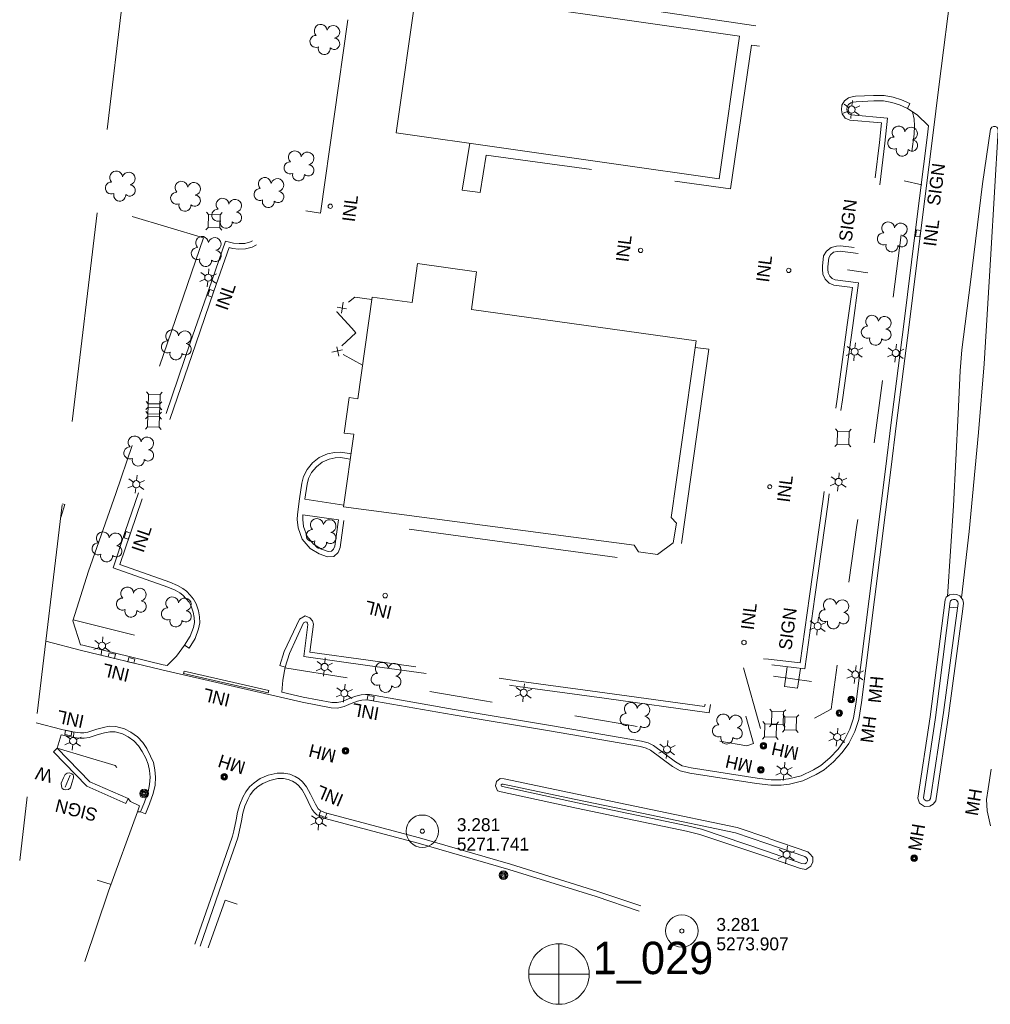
# Model space of a CAD drawing. Header units: feet. Extents: x 189801 to 191596, y 258999 to 260021.
# Tile 3 of 7: x 190538 to 190988, y 259081 to 259537. Entities that reach past the tile are written whole.
import ezdxf
from ezdxf.enums import TextEntityAlignment as Align

# ---------------------------------------------------------------- set-up
doc = ezdxf.new("R2010")
doc.units = ezdxf.units.FT
doc.header["$MEASUREMENT"] = 0
for name, pattern in [('DGN Style 3', [136.13208, 97.2372, -38.89488]), ('DGN Style 4', [155.676757, 77.78976, -38.89488, 0.097237, -38.89488]), ('DGN Style 5', [68.06604, 29.17116, -38.89488])]:
    doc.linetypes.add(name, pattern=pattern)
for name, color, linetype, lineweight in [('E_DRN_Grate', 140, 'Continuous', 0), ('E_DWY', 3, 'DGN Style 3', 0), ('E_LAND_Vegetation', 20, 'Continuous', 0), ('E_MAP_Limits', 20, 'DGN Style 3', 0), ('E_MAP_PassPoints', 43, 'Continuous', 0), ('E_MISCPROP', 43, 'Continuous', 0), ('E_MISCPROP_HvyLine', 251, 'Continuous', 13), ('E_MISCPROP_Railing', 43, 'Continuous', 0), ('E_PATH_Sidewalk', 3, 'DGN Style 5', 0), ('E_RDWY', 43, 'Continuous', 13), ('E_UTL_AboveGroundPipe', 43, 'DGN Style 4', 0)]:
    doc.layers.add(name, color=color, linetype=linetype, lineweight=lineweight)
doc.styles.add('Style-IGR_FONT_0', font='IGR_FONT_0.shx')

# ---------------------------------------------------------------- blocks, each defined once
blk = doc.blocks.new('PP_4')
at = {"layer": 'E_MAP_PassPoints', "color": 43, "linetype": 'Continuous', "lineweight": 0}
for radius in [7.5, 0.96]:
    blk.add_circle((0, 0), radius, dxfattribs=at)
blk = doc.blocks.new('PP_1')
at = {"layer": 'E_MAP_PassPoints', "color": 43, "linetype": 'Continuous', "lineweight": 0}
for radius in [7.5, 0.96]:
    blk.add_circle((0, 0), radius, dxfattribs=at)
blk = doc.blocks.new('PHOTOC_1')
at = {"layer": 'E_MAP_Limits', "color": 3, "linetype": 'Continuous', "lineweight": 0}
for p, q in [((0.12, 14.06), (0.06, -13.8)), ((-13.79, 0.03), (14.12, 0.01))]:
    blk.add_line(p, q, dxfattribs=at)
blk.add_circle((0.17, 0.03), 14, dxfattribs=at)
blk = doc.blocks.new('WAL_1')
at = {"layer": 'E_MISCPROP_Railing', "color": 43, "linetype": 'Continuous', "lineweight": 0, "style": 'Style-IGR_FONT_0'}
blk.add_text('W', height=6, rotation=0.0001, dxfattribs=at).set_placement((-2.3, -0.01), align=Align.MIDDLE_LEFT)
blk = doc.blocks.new('INLT_4')
at = {"layer": 'E_MISCPROP_Railing', "color": 43, "linetype": 'Continuous', "lineweight": 0, "flags": 128}
blk.add_lwpolyline([(3, -2), (3, 0), (0, 0), (0, -2), (3, -2)], dxfattribs=at)
blk = doc.blocks.new('INL_4')
at = {"layer": 'E_MISCPROP_Railing', "color": 43, "linetype": 'Continuous', "lineweight": 0, "style": 'Style-IGR_FONT_0'}
blk.add_text('INL', height=6, rotation=360, dxfattribs=at).set_placement((-5.79, -2.75))
blk = doc.blocks.new('INLT_5')
at = {"layer": 'E_MISCPROP_Railing', "color": 43, "linetype": 'Continuous', "lineweight": 0, "flags": 128}
blk.add_lwpolyline([(3, -2), (3, 0), (0, 0), (0, -2), (3, -2)], dxfattribs=at)
blk = doc.blocks.new('INL_5')
at = {"layer": 'E_MISCPROP_Railing', "color": 43, "linetype": 'Continuous', "lineweight": 0, "style": 'Style-IGR_FONT_0'}
blk.add_text('INL', height=6, rotation=0.0001, dxfattribs=at).set_placement((-5.79, -2.75))
blk = doc.blocks.new('INLT_6')
at = {"layer": 'E_MISCPROP_Railing', "color": 43, "linetype": 'Continuous', "lineweight": 0, "flags": 128}
blk.add_lwpolyline([(3, -2), (3, 0), (0, 0), (0, -2), (3, -2)], dxfattribs=at)
blk = doc.blocks.new('INL_6')
at = {"layer": 'E_MISCPROP_Railing', "color": 43, "linetype": 'Continuous', "lineweight": 0, "style": 'Style-IGR_FONT_0'}
blk.add_text('INL', height=6, rotation=0.0002, dxfattribs=at).set_placement((-5.79, -2.75))
blk = doc.blocks.new('INLT_7')
at = {"layer": 'E_MISCPROP_Railing', "color": 43, "linetype": 'Continuous', "lineweight": 0, "flags": 128}
blk.add_lwpolyline([(3, -2), (3, 0), (0, 0), (0, -2), (3, -2)], dxfattribs=at)
blk = doc.blocks.new('INL_7')
at = {"layer": 'E_MISCPROP_Railing', "color": 43, "linetype": 'Continuous', "lineweight": 0, "style": 'Style-IGR_FONT_0'}
blk.add_text('INL', height=6, rotation=360, dxfattribs=at).set_placement((-5.79, -2.75))
blk = doc.blocks.new('INLT_8')
at = {"layer": 'E_MISCPROP_Railing', "color": 43, "linetype": 'Continuous', "lineweight": 0, "flags": 128}
blk.add_lwpolyline([(3, -2), (3, 0), (0, 0), (0, -2), (3, -2)], dxfattribs=at)
blk = doc.blocks.new('INL_8')
at = {"layer": 'E_MISCPROP_Railing', "color": 43, "linetype": 'Continuous', "lineweight": 0, "style": 'Style-IGR_FONT_0'}
blk.add_text('INL', height=6, rotation=359.9998, dxfattribs=at).set_placement((-5.79, -2.75))
blk = doc.blocks.new('INL_9')
at = {"layer": 'E_MISCPROP_Railing', "color": 43, "linetype": 'Continuous', "lineweight": 0, "style": 'Style-IGR_FONT_0'}
blk.add_text('INL', height=6, rotation=360, dxfattribs=at).set_placement((-5.79, -2.75))
blk = doc.blocks.new('INL_10')
at = {"layer": 'E_MISCPROP_Railing', "color": 43, "linetype": 'Continuous', "lineweight": 0, "style": 'Style-IGR_FONT_0'}
blk.add_text('INL', height=6, rotation=360, dxfattribs=at).set_placement((-5.79, -2.75))
blk = doc.blocks.new('INL_11')
at = {"layer": 'E_MISCPROP_Railing', "color": 43, "linetype": 'Continuous', "lineweight": 0, "style": 'Style-IGR_FONT_0'}
blk.add_text('INL', height=6, rotation=0.0002, dxfattribs=at).set_placement((-5.79, -2.75))
blk = doc.blocks.new('INLT_9')
at = {"layer": 'E_MISCPROP_Railing', "color": 43, "linetype": 'Continuous', "lineweight": 0, "flags": 128}
blk.add_lwpolyline([(3, -2), (3, 0), (0, 0), (0, -2), (3, -2)], dxfattribs=at)
blk = doc.blocks.new('INL_12')
at = {"layer": 'E_MISCPROP_Railing', "color": 43, "linetype": 'Continuous', "lineweight": 0, "style": 'Style-IGR_FONT_0'}
blk.add_text('INL', height=6, rotation=360, dxfattribs=at).set_placement((-5.79, -2.75))
blk = doc.blocks.new('INLT_10')
at = {"layer": 'E_MISCPROP_Railing', "color": 43, "linetype": 'Continuous', "lineweight": 0, "flags": 128}
blk.add_lwpolyline([(3, -2), (3, 0), (0, 0), (0, -2), (3, -2)], dxfattribs=at)
blk = doc.blocks.new('INL_13')
at = {"layer": 'E_MISCPROP_Railing', "color": 43, "linetype": 'Continuous', "lineweight": 0, "style": 'Style-IGR_FONT_0'}
blk.add_text('INL', height=6, rotation=360, dxfattribs=at).set_placement((-5.79, -2.75))
blk = doc.blocks.new('MHO_10')
at = {"layer": 'E_DRN_Grate', "color": 12, "linetype": 'Continuous', "lineweight": 0}
for centre, radius in [((0.04, -0.06), 1.5), ((0.04, -0.06), 1.22), ((0.04, -0.07), 0.968), ((0.01, -0.08), 0.605)]:
    blk.add_circle(centre, radius, dxfattribs=at)
blk = doc.blocks.new('MHT_8')
at = {"layer": 'E_DRN_Grate', "color": 12, "linetype": 'Continuous', "lineweight": 0, "style": 'Style-IGR_FONT_0'}
blk.add_text('MH', height=6, rotation=359.9999, dxfattribs=at).set_placement((-0.35, -3.06), align=Align.CENTER)
blk = doc.blocks.new('MHO_11')
at = {"layer": 'E_DRN_Grate', "color": 12, "linetype": 'Continuous', "lineweight": 0}
for centre, radius in [((0.04, -0.06), 1.5), ((0.04, -0.06), 1.22), ((0.04, -0.07), 0.968), ((0.01, -0.08), 0.605)]:
    blk.add_circle(centre, radius, dxfattribs=at)
blk = doc.blocks.new('MHT_9')
at = {"layer": 'E_DRN_Grate', "color": 12, "linetype": 'Continuous', "lineweight": 0, "style": 'Style-IGR_FONT_0'}
blk.add_text('MH', height=6, rotation=0.0001, dxfattribs=at).set_placement((-0.35, -3.06), align=Align.CENTER)
blk = doc.blocks.new('MHO_12')
at = {"layer": 'E_DRN_Grate', "color": 12, "linetype": 'Continuous', "lineweight": 0}
for centre, radius in [((0.04, -0.06), 1.5), ((0.04, -0.06), 1.22), ((0.04, -0.07), 0.968), ((0.01, -0.08), 0.605)]:
    blk.add_circle(centre, radius, dxfattribs=at)
blk = doc.blocks.new('MHT_10')
at = {"layer": 'E_DRN_Grate', "color": 12, "linetype": 'Continuous', "lineweight": 0, "style": 'Style-IGR_FONT_0'}
blk.add_text('MH', height=6, rotation=360, dxfattribs=at).set_placement((-0.35, -3.06), align=Align.CENTER)
blk = doc.blocks.new('MHO_13')
at = {"layer": 'E_DRN_Grate', "color": 12, "linetype": 'Continuous', "lineweight": 0}
for centre, radius in [((0.04, -0.06), 1.5), ((0.04, -0.06), 1.22), ((0.04, -0.07), 0.968), ((0.01, -0.08), 0.605)]:
    blk.add_circle(centre, radius, dxfattribs=at)
blk = doc.blocks.new('MHT_11')
at = {"layer": 'E_DRN_Grate', "color": 12, "linetype": 'Continuous', "lineweight": 0, "style": 'Style-IGR_FONT_0'}
blk.add_text('MH', height=6, rotation=0.0001, dxfattribs=at).set_placement((-0.35, -3.06), align=Align.CENTER)
blk = doc.blocks.new('MHO_14')
at = {"layer": 'E_DRN_Grate', "color": 12, "linetype": 'Continuous', "lineweight": 0}
for centre, radius in [((0.04, -0.06), 1.5), ((0.04, -0.06), 1.22), ((0.04, -0.07), 0.968), ((0.01, -0.08), 0.605)]:
    blk.add_circle(centre, radius, dxfattribs=at)
blk = doc.blocks.new('MHT_12')
at = {"layer": 'E_DRN_Grate', "color": 12, "linetype": 'Continuous', "lineweight": 0, "style": 'Style-IGR_FONT_0'}
blk.add_text('MH', height=6, rotation=0.0002, dxfattribs=at).set_placement((-0.35, -3.06), align=Align.CENTER)
blk = doc.blocks.new('MHT_13')
at = {"layer": 'E_DRN_Grate', "color": 12, "linetype": 'Continuous', "lineweight": 0, "style": 'Style-IGR_FONT_0'}
blk.add_text('MH', height=6, rotation=0.0002, dxfattribs=at).set_placement((-0.35, -3.06), align=Align.CENTER)
blk = doc.blocks.new('MHO_17')
at = {"layer": 'E_DRN_Grate', "color": 12, "linetype": 'Continuous', "lineweight": 0}
for centre, radius in [((0.04, -0.06), 1.5), ((0.04, -0.06), 1.22), ((0.04, -0.07), 0.968), ((0.01, -0.08), 0.605)]:
    blk.add_circle(centre, radius, dxfattribs=at)
blk = doc.blocks.new('MHT_15')
at = {"layer": 'E_DRN_Grate', "color": 12, "linetype": 'Continuous', "lineweight": 0, "style": 'Style-IGR_FONT_0'}
blk.add_text('MH', height=6, rotation=0, dxfattribs=at).set_placement((-0.35, -3.06), align=Align.CENTER)
blk = doc.blocks.new('MHO_18')
at = {"layer": 'E_DRN_Grate', "color": 12, "linetype": 'Continuous', "lineweight": 0}
for centre, radius in [((0.04, -0.06), 1.5), ((0.04, -0.06), 1.22), ((0.04, -0.07), 0.968), ((0.01, -0.08), 0.605)]:
    blk.add_circle(centre, radius, dxfattribs=at)
blk = doc.blocks.new('MHT_16')
at = {"layer": 'E_DRN_Grate', "color": 12, "linetype": 'Continuous', "lineweight": 0, "style": 'Style-IGR_FONT_0'}
blk.add_text('MH', height=6, rotation=0.0002, dxfattribs=at).set_placement((-0.35, -3.06), align=Align.CENTER)
blk = doc.blocks.new('PED')
at = {"layer": 'E_UTL_AboveGroundPipe', "color": 251, "linetype": 'Continuous', "lineweight": 13}
for p, q in [((-2.34, 2.71), (-3.29, 3.77)), ((3.06, 2.71), (4.02, 3.77)), ((-3.29, -4.35), (-2.34, -3.29)), ((4.02, -4.35), (3.06, -3.29))]:
    blk.add_line(p, q, dxfattribs=at)
at = {"layer": 'E_UTL_AboveGroundPipe', "color": 251, "linetype": 'Continuous', "lineweight": 13, "flags": 128}
blk.add_lwpolyline([(-2.34, -3.29), (3.06, -3.29), (3.06, 2.71), (-2.34, 2.71)], close=True, dxfattribs=at)
blk = doc.blocks.new('LTP_5')
at = {"layer": 'E_MISCPROP', "color": 1, "linetype": 'Continuous', "lineweight": 0}
for p, q in [((-1.61, 0.09), (-4.22, 0.17)), ((-0.78, 1.46), (-1.98, 3.76)), ((0.86, 1.37), (2.22, 3.6)), ((1.66, 0), (4.18, -0.07)), ((-0.86, -1.4), (-2.22, -3.59)), ((0.78, -1.44), (2.02, -3.62))]:
    blk.add_line(p, q, dxfattribs=at)
blk.add_arc((0.02, 0.01), 1.64, 0, 360, dxfattribs=at)
blk = doc.blocks.new('LTP_6')
at = {"layer": 'E_MISCPROP', "color": 1, "linetype": 'Continuous', "lineweight": 0}
for p, q in [((-1.61, 0.09), (-4.22, 0.17)), ((-0.78, 1.46), (-1.98, 3.76)), ((0.86, 1.37), (2.22, 3.6)), ((1.66, 0), (4.18, -0.07)), ((-0.86, -1.4), (-2.22, -3.59)), ((0.78, -1.44), (2.02, -3.62))]:
    blk.add_line(p, q, dxfattribs=at)
blk.add_arc((0.02, 0.01), 1.64, 0, 360, dxfattribs=at)
blk = doc.blocks.new('LTP_7')
at = {"layer": 'E_MISCPROP', "color": 1, "linetype": 'Continuous', "lineweight": 0}
for p, q in [((-1.61, 0.09), (-4.22, 0.17)), ((-0.78, 1.46), (-1.98, 3.76)), ((0.86, 1.37), (2.22, 3.6)), ((1.66, 0), (4.18, -0.07)), ((-0.86, -1.4), (-2.22, -3.59)), ((0.78, -1.44), (2.02, -3.62))]:
    blk.add_line(p, q, dxfattribs=at)
blk.add_arc((0.02, 0.01), 1.64, 0, 360, dxfattribs=at)
blk = doc.blocks.new('POLE_7')
at = {"layer": 'E_MISCPROP', "color": 1, "linetype": 'Continuous', "lineweight": 0}
for radius in [2.02, 1.51, 1.01, 0.504]:
    blk.add_circle((0.03, -0.08), radius, dxfattribs=at)
blk = doc.blocks.new('POLE_5')
at = {"layer": 'E_MISCPROP', "color": 1, "linetype": 'Continuous', "lineweight": 0}
for radius in [2.02, 1.51, 1.01, 0.504]:
    blk.add_circle((0.03, -0.08), radius, dxfattribs=at)
blk = doc.blocks.new('TREE_3')
at = {"layer": 'E_LAND_Vegetation', "color": 94, "linetype": 'Continuous', "lineweight": 0}
for centre, radius, start, end in [((-1.47, 4.28), 2.78, 1.3946, 209.1676), ((3.57, 2.42), 2.97, 278.4237, 139.6576), ((-4.47, 0.2), 2.78, 78.0716, 279.0827), ((-2.01, -4.2), 2.61, 140.7798, 358.7124), ((3.46, -3.43), 2.97, 196.0745, 79.0478)]:
    blk.add_arc(centre, radius, start, end, dxfattribs=at)
blk = doc.blocks.new('TREE_4')
at = {"layer": 'E_LAND_Vegetation', "color": 94, "linetype": 'Continuous', "lineweight": 0}
for centre, radius, start, end in [((-1.47, 4.28), 2.78, 1.3946, 209.1676), ((3.57, 2.42), 2.97, 278.4237, 139.6576), ((-4.47, 0.2), 2.78, 78.0716, 279.0827), ((-2.01, -4.2), 2.61, 140.7798, 358.7124), ((3.46, -3.43), 2.97, 196.0745, 79.0478)]:
    blk.add_arc(centre, radius, start, end, dxfattribs=at)
blk = doc.blocks.new('TREE_5')
at = {"layer": 'E_LAND_Vegetation', "color": 94, "linetype": 'Continuous', "lineweight": 0}
for centre, radius, start, end in [((-1.47, 4.28), 2.78, 1.3946, 209.1676), ((3.57, 2.42), 2.97, 278.4237, 139.6576), ((-4.47, 0.2), 2.78, 78.0716, 279.0827), ((-2.01, -4.2), 2.61, 140.7798, 358.7124), ((3.46, -3.43), 2.97, 196.0745, 79.0478)]:
    blk.add_arc(centre, radius, start, end, dxfattribs=at)
blk = doc.blocks.new('SIGN_2')
at = {"layer": 'E_MISCPROP', "color": 1, "linetype": 'Continuous', "lineweight": 0, "style": 'Style-IGR_FONT_0'}
blk.add_text('SIGN', height=6, rotation=360, dxfattribs=at).set_placement((-9.6, -0.01), align=Align.MIDDLE_LEFT)
blk = doc.blocks.new('SIGN_3')
at = {"layer": 'E_MISCPROP', "color": 1, "linetype": 'Continuous', "lineweight": 0, "style": 'Style-IGR_FONT_0'}
blk.add_text('SIGN', height=6, rotation=0.0002, dxfattribs=at).set_placement((-9.6, -0.01), align=Align.MIDDLE_LEFT)
blk = doc.blocks.new('SIGN_6')
at = {"layer": 'E_MISCPROP', "color": 1, "linetype": 'Continuous', "lineweight": 0, "style": 'Style-IGR_FONT_0'}
blk.add_text('SIGN', height=6, rotation=0.0002, dxfattribs=at).set_placement((-9.6, -0.01), align=Align.MIDDLE_LEFT)

msp = doc.modelspace()

# ---------------------------------------------------------------- linework, layer by layer
at = {"layer": 'E_DWY', "color": 2, "linetype": 'DGN Style 3', "lineweight": 0, "flags": 128}
for points in [[(190670.77, 259448.81), (190677.53, 259447.78), (190692.62, 259554.51), (190721.94, 259550.54)], [(190746.65, 259480.1), (190743.08, 259458.41), (190751.44, 259457.22), (190754.21, 259474.61), (190867.38, 259458.99), (190877.02, 259525.56), (190893.9, 259523.05), (190895.42, 259532.07), (190748.44, 259553.84)], [(190661.07, 259237.56), (190658.69, 259238.33), (190660.74, 259244.72), (190667.73, 259259.78), (190670.35, 259261.25), (190672.62, 259260.42), (190673.83, 259259.02), (190674.22, 259257.43), (190672.58, 259244.54), (190699.63, 259240.77), (190734.33, 259236.01), (190769.26, 259231.1), (190809.13, 259225.68), (190855.35, 259219.24), (190856.33, 259225.29), (190857.83, 259230.77), (190859.89, 259234.16), (190862.67, 259236.37), (190866.1, 259238.04), (190876.81, 259240.61), (190881.69, 259241.45), (190884.95, 259241.28), (190899.55, 259239.47), (190903.87, 259270.37), (190910.05, 259314.2), (190916.65, 259361.68), (190921.4, 259395.98), (190923.76, 259413.33), (190915.15, 259414.42), (190912.99, 259415.31), (190911.16, 259417.12), (190910.11, 259419.51), (190909.86, 259421.75), (190909.95, 259423.17), (190910.45, 259427.91), (190911.76, 259430.08), (190913.91, 259431.89), (190916.38, 259432.48), (190918.17, 259432.58), (190930.3, 259431.13), (190933.38, 259456.47), (190936.25, 259480.38), (190937.22, 259489.51), (190922.55, 259490.82), (190920.4, 259491.64), (190919.06, 259493.76), (190918.67, 259495.61), (190918.89, 259497.69), (190920.06, 259499.67), (190921.92, 259501.13), (190923.58, 259501.54), (190925.2, 259501.83), (190933.58, 259502.26), (190938.46, 259502.17), (190942.62, 259501.42), (190946.46, 259500.23), (190950.37, 259498.48), (190949.34, 259496.2)], [(190661.07, 259237.56), (190663.08, 259243.81), (190669.66, 259258), (190670.57, 259258.51), (190671.16, 259258.3), (190671.55, 259257.85), (190671.68, 259257.29), (190669.79, 259242.41), (190699.28, 259238.3), (190733.99, 259233.54), (190768.92, 259228.62), (190808.79, 259223.2), (190857.43, 259216.43), (190858.78, 259224.76), (190860.15, 259229.77), (190861.8, 259232.49), (190864.01, 259234.25), (190866.95, 259235.67), (190877.31, 259238.17), (190881.83, 259238.94), (190884.73, 259238.79), (190901.69, 259236.68), (190906.35, 259270.02), (190912.52, 259313.85), (190919.13, 259361.33), (190923.88, 259395.64), (190926.58, 259415.49), (190915.8, 259416.85), (190914.39, 259417.43), (190913.25, 259418.56), (190912.55, 259420.16), (190912.36, 259421.81), (190912.44, 259422.95), (190912.88, 259427.09), (190913.69, 259428.43), (190915.07, 259429.6), (190916.74, 259430), (190918.09, 259430.07), (190932.48, 259428.36), (190935.86, 259456.17), (190938.73, 259480.1), (190939.97, 259491.78), (190923.11, 259493.28), (190922.07, 259493.68), (190921.42, 259494.71), (190921.2, 259495.74), (190921.32, 259496.89), (190921.97, 259498), (190923.04, 259498.83), (190924.11, 259499.09), (190925.48, 259499.34), (190933.62, 259499.76), (190938.22, 259499.67), (190942.03, 259498.99), (190945.58, 259497.89), (190949.34, 259496.2)], [(190949.34, 259496.2), (190953.68, 259493.26), (190959.06, 259488.17)], [(190566.33, 259247.93), (190562.88, 259259.02), (190570.06, 259281.91), (190582.74, 259317.94), (190602.32, 259375.01), (190623.29, 259436.36), (190574.49, 259450.92)], [(190614.53, 259247.71), (190617.15, 259251.86), (190618.64, 259255.96), (190619.11, 259258.27), (190618.96, 259260.49), (190618.53, 259263.03), (190617.6, 259265.79), (190616.66, 259267.55), (190615.3, 259269.22), (190613.81, 259270.8), (190612.45, 259271.87), (190610.16, 259273.12), (190606.89, 259274.54), (190581.45, 259283.54), (190587.1, 259300.4), (190594.85, 259322.99), (190604.81, 259351.49), (190617.37, 259388.08), (190625.76, 259412.38), (190633.53, 259434.75), (190637.19, 259433.84), (190639.78, 259433.62), (190642.39, 259433.75), (190645.05, 259434.42), (190648.02, 259435.89), (190651.88, 259438.31), (190669.31, 259450.84), (190670.77, 259448.81)], [(190614.53, 259247.71), (190616.65, 259246.37), (190619.41, 259250.75), (190621.06, 259255.29), (190621.62, 259258.11), (190621.45, 259260.78), (190620.96, 259263.64), (190619.9, 259266.78), (190618.75, 259268.94), (190617.18, 259270.87), (190615.5, 259272.65), (190613.83, 259273.96), (190611.26, 259275.36), (190607.81, 259276.87), (190584.6, 259285.08), (190589.47, 259299.6), (190597.21, 259322.17), (190607.17, 259350.67), (190619.73, 259387.26), (190628.12, 259411.56), (190635.14, 259431.77), (190636.78, 259431.36), (190639.74, 259431.12), (190642.76, 259431.27), (190645.91, 259432.06), (190649.25, 259433.71), (190653.28, 259436.24), (190670.77, 259448.81)], [(190850.92, 259385.49), (190857.21, 259384.75), (190843.25, 259284.54), (190688.26, 259305.44)], [(190691.63, 259336.3), (190686.95, 259337.08), (190683.91, 259336.93), (190680.72, 259336.25), (190676.93, 259334.61), (190673.82, 259332.09), (190671.3, 259329.05), (190669.62, 259325.77), (190668.87, 259322.79), (190667.76, 259315.5), (190666.88, 259308.25)], [(190691.28, 259333.83), (190686.8, 259334.57), (190684.23, 259334.44), (190681.49, 259333.86), (190678.24, 259332.45), (190675.58, 259330.3), (190673.4, 259327.67), (190671.98, 259324.89), (190671.32, 259322.3), (190670.25, 259315.26), (190688.27, 259312.56)], [(190666.88, 259308.25), (190666.74, 259305.89), (190667.17, 259302), (190669.07, 259296.78), (190672.64, 259292.48), (190676.9, 259289.95), (190680.67, 259288.61), (190683.64, 259288.77), (190685.68, 259290.69), (190686.58, 259292.94), (190688.26, 259305.44)], [(190669.37, 259308.11), (190669.25, 259305.95), (190669.62, 259302.58), (190671.27, 259298.04), (190674.29, 259294.4), (190677.97, 259292.23), (190681.03, 259291.13), (190682.6, 259291.22), (190683.57, 259292.13), (190684.14, 259293.58), (190685.78, 259305.77)], [(190614.53, 259247.71), (190610.8, 259242.67), (190606.45, 259238.26)], [(190661.07, 259237.56), (190660.02, 259231.54), (190659.66, 259225.98)], [(190555.64, 259200), (190557.37, 259206.21)], [(190588.41, 259176.72), (190587.4, 259174.43), (190569.3, 259182.4), (190553.85, 259198.25), (190555.64, 259200)], [(190588.41, 259176.72), (190570.76, 259184.5), (190555.64, 259200)], [(190588.41, 259176.72), (190589.48, 259175.28), (190593.75, 259173.37), (190592.79, 259170.58)], [(190574.08, 259138.96), (190580.51, 259136.83)]]:
    msp.add_lwpolyline(points, dxfattribs=at)
at = {"layer": 'E_MAP_Limits', "color": 3, "linetype": 'DGN Style 3', "lineweight": 0, "flags": 128}
msp.add_lwpolyline([(190622.5, 259990.05), (190597.73, 259645.1), (190538.23, 259148)], dxfattribs=at)
at = {"layer": 'E_MISCPROP', "color": 1, "linetype": 'Continuous', "lineweight": 0}
for p, q in [((190947.66, 259462.71), (190955.85, 259460.92)), ((190921.5, 259421.52), (190930.83, 259420.11)), ((190904.76, 259230.89), (190887.23, 259233.4)), ((190559.27, 259182.01), (190561.61, 259187.6))]:
    msp.add_line(p, q, dxfattribs=at)
at = {"layer": 'E_MISCPROP_HvyLine', "color": 230, "linetype": 'Continuous', "lineweight": 13, "flags": 128}
for points in [[(190862.08, 259463.58), (190862.08, 259463.58), (190712.56, 259484.98), (190712.56, 259484.98), (190722.02, 259551.12), (190871.54, 259529.73), (190871.54, 259529.73), (190871.54, 259529.73)], [(190688.16, 259311.8), (190822.79, 259293.96), (190822.79, 259293.96), (190824.65, 259290.99), (190824.65, 259290.99), (190833.5, 259289.62), (190833.5, 259289.62), (190840.76, 259295.04), (190842.33, 259304.13), (190842.33, 259304.13), (190842.33, 259304.13), (190839.91, 259306.84), (190839.91, 259306.84), (190851.36, 259388.64), (190747.35, 259403.2), (190747.35, 259403.2), (190749.79, 259420.64), (190749.79, 259420.64), (190722.44, 259424.47), (190719.89, 259406.29), (190719.89, 259406.29), (190719.89, 259406.29), (190701.44, 259408.87), (190701.44, 259408.87), (190694.86, 259361.8), (190694.86, 259361.8), (190690.81, 259362.36), (190690.81, 259362.36), (190688.5, 259345.8), (190688.5, 259345.8), (190688.5, 259345.8), (190692.9, 259345.33), (190688.16, 259311.8)]]:
    msp.add_lwpolyline(points, close=True, dxfattribs=at)
msp.add_lwpolyline([(190557.25, 259306.89), (190559.2, 259312.77), (190559.2, 259312.77), (190559.2, 259312.77), (190558, 259313.17)], dxfattribs=at)
at = {"layer": 'E_MISCPROP_Railing', "color": 43, "linetype": 'Continuous', "lineweight": 0}
for p, q in [((190687.19, 259401.49), (190688.06, 259406.54)), ((190685.2, 259404.22), (190689.54, 259403.49)), ((190687.75, 259384.44), (190682.74, 259383.35)), ((190685.98, 259381.57), (190685.01, 259385.86))]:
    msp.add_line(p, q, dxfattribs=at)
at = {"layer": 'E_MISCPROP_Railing', "color": 43, "linetype": 'Continuous', "lineweight": 0, "flags": 128}
for points in [[(190690.42, 259406.45), (190693.36, 259408.83), (190701.29, 259407.81)], [(190691.96, 259394.47), (190685.05, 259402.09), (190685.11, 259402.14)], [(190687.37, 259386.25), (190693.88, 259392.35), (190691.96, 259394.47)], [(190697.02, 259377.29), (190687.94, 259382.27)]]:
    msp.add_lwpolyline(points, dxfattribs=at)
msp.add_lwpolyline([(190614.12, 259234.61), (190653.31, 259225.67), (190653.54, 259226.65), (190614.35, 259235.6)], close=True, dxfattribs=at)
at = {"layer": 'E_MISCPROP_Railing', "color": 43, "linetype": 'Continuous', "lineweight": 13, "flags": 128}
for points in [[(190562.42, 259183.75), (190561.68, 259181.63), (190560.78, 259180.9), (190559.57, 259180.76), (190558.72, 259180.95), (190557.89, 259181.4), (190557.63, 259182.47), (190557.48, 259183.77), (190558.53, 259186.35)], [(190558.53, 259186.35), (190559.27, 259187.85), (190560.23, 259188.46), (190561.31, 259188.55), (190562.31, 259188.11), (190562.92, 259187.64), (190563.1, 259187), (190563.21, 259186.31), (190562.42, 259183.75)]]:
    msp.add_lwpolyline(points, dxfattribs=at)
at = {"layer": 'E_MISCPROP_Railing', "color": 43, "linetype": 'Continuous', "lineweight": 0}
for centre, radius in [((190682.01, 259450.93), 1.02), ((190825.71, 259430.5), 0.996), ((190894.3, 259421.25), 1), ((190885.49, 259321.07), 0.908), ((190707.46, 259270.68), 1.06), ((190873.56, 259248.94), 1.03)]:
    msp.add_circle(centre, radius, dxfattribs=at)
at = {"layer": 'E_PATH_Sidewalk', "color": 2, "linetype": 'DGN Style 5', "lineweight": 0, "flags": 128}
for points in [[(190873.31, 259237.2), (190882.64, 259204.18), (190885.91, 259205.38), (190884.72, 259209.56), (190896.3, 259213.25), (190897.8, 259209.4), (190913.89, 259218.1), (190925.84, 259303.22), (190929, 259324.9), (190931.73, 259324.6), (190941.86, 259402.84), (190952.37, 259484.31), (190952.58, 259488.13), (190952.36, 259491.25), (190951.61, 259494.67)], [(190685.78, 259305.77), (190669.37, 259308.11)], [(190968.74, 259265.29), (190972.43, 259264.94)], [(190563.02, 259259.45), (190613.79, 259246.7)], [(190661.02, 259237.27), (190707.01, 259229.73), (190753.37, 259221.98), (190817.16, 259211.24), (190874.91, 259201.04), (190878, 259202.22), (190868.3, 259236)], [(190893.56, 259237.69), (190892.36, 259228.54), (190898.41, 259227.74), (190899.66, 259236.94)], [(190555.64, 259200), (190582.43, 259191.99), (190591.1, 259180.4), (190591.25, 259179.63), (190589.53, 259175.26)], [(190625.51, 259107.58), (190633.4, 259129.65), (190640.27, 259127.4)]]:
    msp.add_lwpolyline(points, dxfattribs=at)
at = {"layer": 'E_RDWY', "color": 30, "linetype": 'Continuous', "lineweight": 13, "flags": 128}
for points in [[(190550.38, 259249.51), (190566.83, 259245.22), (190604.06, 259236.25), (190669.01, 259221.26), (190682.37, 259218.75), (190685.42, 259218.58), (190688.53, 259219.28), (190691.71, 259220.69), (190694.62, 259221.75), (190696.66, 259222.22), (190698.41, 259222.37), (190699.93, 259222.32), (190738.98, 259215.48), (190783.56, 259208.1), (190825.62, 259200.79), (190828.31, 259200.1), (190830.35, 259199.07), (190840.52, 259191.61), (190843.94, 259189.55), (190848.56, 259188.43), (190879.31, 259183.6), (190885.99, 259182.86), (190890.79, 259182.85), (190894.69, 259183.37), (190900.84, 259184.91), (190906.97, 259187.79), (190910.61, 259189.98), (190915.05, 259193.66), (190919.07, 259197.97), (190922.14, 259202.22), (190924.88, 259207.81), (190926.71, 259213.28), (190927.98, 259221.15), (190933.93, 259268.8), (190941.58, 259328.83), (190944.16, 259350.5), (190949.82, 259394.8), (190955.38, 259439.67), (190961.05, 259483.76), (190963.75, 259506.18), (190970.15, 259556.14)], [(190659.66, 259225.98), (190669.52, 259223.71), (190682.67, 259221.23), (190685.21, 259221.1), (190687.74, 259221.66), (190690.77, 259223.01), (190693.91, 259224.15), (190696.27, 259224.7), (190698.35, 259224.87), (190700.19, 259224.81), (190739.4, 259217.94), (190783.98, 259210.56), (190826.15, 259203.24), (190829.19, 259202.45), (190831.65, 259201.21), (190841.9, 259193.69), (190844.9, 259191.89), (190849.04, 259190.88), (190879.64, 259186.08), (190886.13, 259185.36), (190890.63, 259185.35), (190894.22, 259185.83), (190899.99, 259187.28), (190905.79, 259189.99), (190909.16, 259192.03), (190913.33, 259195.48), (190917.13, 259199.56), (190919.99, 259203.51), (190922.56, 259208.76), (190924.27, 259213.88), (190925.51, 259221.5), (190931.45, 259269.11), (190939.1, 259329.14), (190941.68, 259350.81), (190947.34, 259395.11), (190952.9, 259439.98), (190958.57, 259484.07), (190959.06, 259488.17)], [(190967.71, 259270.29), (190970.55, 259312.3), (190972.65, 259354.78), (190973.63, 259374.7), (190974.43, 259384.42), (190978.38, 259415.78), (190983.97, 259461.35), (190987.7, 259486.57), (190988.36, 259487.54), (190989.07, 259487.86), (190989.95, 259487.85), (190990.58, 259487.56), (190991.04, 259486.85), (190991.23, 259486.08), (190987.89, 259428.82), (190984.71, 259378.04), (190982.16, 259346.14), (190977.85, 259300.38), (190974.2, 259269.66)], [(190968.34, 259216.17), (190974.89, 259264.47), (190975.17, 259267.12), (190974.92, 259268.77), (190973.52, 259270.48), (190972.03, 259271.24), (190970.46, 259271.38), (190968.65, 259271.04), (190967.21, 259269.9), (190966.65, 259268.69), (190959.74, 259214.5)], [(190965.87, 259216.51), (190972.41, 259264.77), (190972.65, 259267.07), (190972.55, 259267.71), (190971.92, 259268.49), (190971.33, 259268.79), (190970.58, 259268.86), (190969.72, 259268.7), (190969.23, 259268.31), (190969.08, 259267.99), (190962.22, 259214.19)], [(190566.33, 259247.93), (190567.44, 259247.64), (190604.64, 259238.68), (190606.45, 259238.26)], [(190959.74, 259214.56), (190954.04, 259176.82), (190954.89, 259174.57), (190957.15, 259173.06), (190959.57, 259173.15), (190961.08, 259174.12), (190962.33, 259175.61), (190968.34, 259216.14)], [(190962.22, 259214.19), (190956.61, 259177.1), (190956.95, 259176.21), (190957.87, 259175.59), (190958.79, 259175.62), (190959.41, 259176.02), (190959.96, 259176.68), (190965.87, 259216.51)], [(190594.13, 259170.59), (190596.45, 259169.65), (190598.27, 259174.18), (190600.04, 259179.11), (190600.88, 259182.92), (190601.11, 259186.55), (190600.81, 259190.04), (190600.14, 259193.35), (190598.86, 259196.39), (190597.16, 259199.83), (190595.17, 259202.63), (190592.71, 259205.29), (190589.76, 259207.38), (190586.71, 259208.98), (190582.75, 259210.01), (190579.73, 259210.18), (190576.96, 259209.64), (190573.88, 259208.78), (190569.73, 259207.45), (190567.88, 259207.12), (190566.32, 259207.13), (190564.87, 259207.23), (190561.85, 259207.81), (190557.71, 259208.7), (190545.87, 259211.82)], [(190594.13, 259170.59), (190595.94, 259175.07), (190597.64, 259179.8), (190598.39, 259183.27), (190598.6, 259186.52), (190598.33, 259189.69), (190597.73, 259192.61), (190596.58, 259195.35), (190595, 259198.54), (190593.22, 259201.05), (190591.05, 259203.41), (190588.45, 259205.24), (190585.8, 259206.63), (190582.36, 259207.52), (190579.9, 259207.66), (190577.54, 259207.2), (190574.59, 259206.39), (190570.34, 259205.02), (190568.1, 259204.61), (190566.22, 259204.63), (190564.55, 259204.75), (190561.35, 259205.36), (190557.37, 259206.21)], [(190825.8, 259127), (190805.86, 259133.71), (190765.42, 259146.31), (190723.4, 259158.47), (190679.86, 259170.04), (190678.28, 259170.69), (190677.24, 259171.25), (190676.48, 259172), (190675.77, 259172.94), (190675.11, 259174.13), (190672.94, 259178.71), (190671.08, 259182.12), (190669.13, 259184.48), (190667.57, 259185.79), (190665.77, 259186.97), (190663.31, 259188), (190660.6, 259188.47), (190657.38, 259188.46), (190653.21, 259187.46), (190649.6, 259185.93), (190646.75, 259184.03), (190644.69, 259182.08), (190642.89, 259179.86), (190641.56, 259177.4), (190640.1, 259173.97), (190639.12, 259170.44), (190638.44, 259166.85), (190637.4, 259161.8), (190636.79, 259159.28), (190629.66, 259138.69), (190619.39, 259109.21)], [(190987.97, 259190.26), (190986.58, 259181.24), (190985.91, 259176.19), (190986.11, 259171.07), (190987.76, 259164.06)], [(190825, 259124.63), (190805.09, 259131.33), (190764.7, 259143.91), (190722.73, 259156.06), (190679.06, 259167.66), (190677.21, 259168.42), (190675.74, 259169.22), (190674.6, 259170.35), (190673.66, 259171.58), (190672.89, 259173), (190670.71, 259177.58), (190669, 259180.71), (190667.35, 259182.71), (190666.08, 259183.78), (190664.6, 259184.75), (190662.6, 259185.59), (190660.39, 259185.97), (190657.68, 259185.96), (190653.99, 259185.08), (190650.79, 259183.72), (190648.31, 259182.06), (190646.53, 259180.39), (190644.98, 259178.46), (190643.81, 259176.31), (190642.46, 259173.14), (190641.56, 259169.87), (190640.89, 259166.36), (190639.84, 259161.25), (190639.19, 259158.57), (190632.02, 259137.87), (190621.75, 259108.39)], [(190885.01, 259158.28), (190870.33, 259163.26), (190830.41, 259171.64), (190792.56, 259179.55), (190762.5, 259185.77), (190760.73, 259186.03), (190759.01, 259184.56), (190758.48, 259182.66), (190759.39, 259180.33), (190761.1, 259179.81), (190795.97, 259172.23), (190846.93, 259161.55), (190853.16, 259160.11), (190883.72, 259149.81)], [(190884.2, 259155.91), (190869.67, 259160.84), (190829.9, 259169.2), (190792.05, 259177.1), (190762.07, 259183.31), (190761.5, 259183.39), (190761.21, 259183.15), (190761.11, 259182.79), (190761.28, 259182.37), (190761.73, 259182.23), (190796.49, 259174.68), (190847.47, 259164), (190853.84, 259162.52), (190884.52, 259152.18)], [(190568.33, 259101.29), (190579.42, 259133.84), (190592.79, 259170.58), (190594.22, 259170.55)], [(190883.7, 259149.82), (190899.73, 259144.27), (190902.24, 259143.82), (190904.51, 259145.33), (190905.44, 259147.42), (190905.38, 259149.6), (190904.1, 259151.13), (190903.06, 259152), (190885.02, 259158.27)], [(190884.52, 259152.18), (190900.36, 259146.7), (190901.69, 259146.46), (190902.52, 259147.01), (190902.92, 259147.92), (190902.9, 259148.66), (190902.32, 259149.36), (190901.8, 259149.79), (190884.2, 259155.91)]]:
    msp.add_lwpolyline(points, dxfattribs=at)

# ---------------------------------------------------------------- block references
at = {"layer": 'E_DRN_Grate', "color": 12, "linetype": 'Continuous', "lineweight": 0}
for name, p, xscale, yscale, zscale, rotation in [('MHT_8', (190934.53, 259227.54), 0.999999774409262, 0.999999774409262, 0.999999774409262, 84.5607556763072), ('MHO_10', (190923.15, 259222.54), 0.999999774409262, 0.999999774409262, 0.999999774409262, 84.5607556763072), ('MHO_11', (190917.64, 259216.25), 0.9999995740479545, 0.9999995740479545, 0.9999995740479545, 82.81372837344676), ('MHT_9', (190931.13, 259209.09), 0.9999995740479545, 0.9999995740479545, 0.9999995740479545, 82.81372837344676), ('MHT_15', (190678.01, 259197.62), 1.000002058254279, 1.000002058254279, 1.000002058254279, 166.100164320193), ('MHO_17', (190689.13, 259198.71), 1.000002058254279, 1.000002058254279, 1.000002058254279, 166.100164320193), ('MHO_13', (190882.58, 259201.06), 0.9999980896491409, 0.9999980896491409, 0.9999980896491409, 167.6335697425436), ('MHT_11', (190892.25, 259198.67), 0.9999980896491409, 0.9999980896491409, 0.9999980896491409, 167.6335697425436), ('MHT_16', (190636.05, 259192.55), 0.9999986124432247, 0.9999986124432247, 0.9999986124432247, 162.2799467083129), ('MHT_10', (190870.9, 259192.72), 1.000000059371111, 1.000000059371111, 1.000000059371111, 167.2998729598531), ('MHO_12', (190881.41, 259189.89), 1.000000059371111, 1.000000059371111, 1.000000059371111, 167.2998729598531), ('MHO_18', (190632.98, 259186.68), 0.9999986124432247, 0.9999986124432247, 0.9999986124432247, 162.2799467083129), ('MHT_13', (190979.86, 259175.4), 1.000000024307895, 1.000000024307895, 1.000000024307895, 80.51315869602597), ('MHT_12', (190953.49, 259159.12), 0.9999983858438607, 0.9999983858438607, 0.9999983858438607, 80.43793442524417), ('MHO_14', (190952.3, 259149.04), 0.9999983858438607, 0.9999983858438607, 0.9999983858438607, 80.43793442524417)]:
    msp.add_blockref(name, p, dxfattribs=dict(at, xscale=xscale, yscale=yscale, zscale=zscale, rotation=rotation))
at = {"layer": 'E_LAND_Vegetation', "color": 94, "linetype": 'Continuous', "lineweight": 0, "xscale": 0.9999978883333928, "yscale": 0.9999978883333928, "zscale": 0.9999978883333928, "rotation": 86.0329049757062}
for name, p in [('TREE_4', (190679.75, 259528.43)), ('TREE_3', (190947.28, 259481.35)), ('TREE_4', (190667.8, 259469.85)), ('TREE_5', (190585.04, 259460.53)), ('TREE_4', (190653.86, 259457.54)), ('TREE_5', (190615.26, 259455.8)), ('TREE_4', (190634.33, 259447.92)), ('TREE_3', (190942.5, 259436.98)), ('TREE_5', (190624.83, 259430.22)), ('TREE_3', (190935.02, 259393.75)), ('TREE_5', (190611.03, 259387.01)), ('TREE_5', (190593.61, 259337.86)), ('TREE_4', (190678.04, 259299.64)), ('TREE_5', (190578.94, 259293.47)), ('TREE_5', (190590.17, 259267.9)), ('TREE_5', (190611.03, 259263.34)), ('TREE_3', (190915.46, 259262.52)), ('TREE_4', (190708.12, 259233.06)), ('TREE_3', (190823.33, 259214.48)), ('TREE_3', (190866.1, 259209.16))]:
    msp.add_blockref(name, p, dxfattribs=at)
at = {"layer": 'E_MAP_Limits', "color": 3, "linetype": 'Continuous', "lineweight": 0, "xscale": 1.000000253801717, "yscale": 1.000000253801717, "zscale": 1.000000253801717, "rotation": 0.04082111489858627}
msp.add_blockref('PHOTOC_1', (190787.72, 259095.41), dxfattribs=at)
at = {"layer": 'E_MAP_PassPoints', "color": 43, "linetype": 'Continuous', "lineweight": 0, "xscale": 1.000000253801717, "yscale": 1.000000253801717, "zscale": 1.000000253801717, "rotation": 0.04082111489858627}
for name, p in [('PP_1', (190724.63, 259161.58)), ('PP_4', (190844.78, 259115.39))]:
    msp.add_blockref(name, p, dxfattribs=at)
at = {"layer": 'E_MISCPROP', "color": 1, "linetype": 'Continuous', "lineweight": 0}
for name, p, xscale, yscale, zscale, rotation in [('LTP_5', (190923.4, 259495.69), 1.000001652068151, 1.000001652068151, 1.000001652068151, 86.27224931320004), ('SIGN_6', (190962.45, 259460.86), 0.9999984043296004, 0.9999984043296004, 0.9999984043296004, 82.62893565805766), ('SIGN_3', (190921.65, 259444.2), 0.9999979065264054, 0.9999979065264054, 0.9999979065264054, 82.6437282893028), ('LTP_7', (190625.53, 259417.83), 1.000001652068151, 1.000001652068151, 1.000001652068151, 86.27224931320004), ('LTP_5', (190924.81, 259383.55), 1.000001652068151, 1.000001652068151, 1.000001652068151, 86.27224931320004), ('LTP_5', (190943.83, 259382.91), 1.000001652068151, 1.000001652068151, 1.000001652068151, 86.27224931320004), ('LTP_5', (190917.36, 259323.27), 1.000001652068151, 1.000001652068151, 1.000001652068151, 86.27224931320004), ('LTP_7', (190592.21, 259322.23), 1.000001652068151, 1.000001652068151, 1.000001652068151, 86.27224931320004), ('SIGN_3', (190893.78, 259255.11), 0.9999979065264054, 0.9999979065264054, 0.9999979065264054, 82.6437282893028), ('LTP_5', (190907.71, 259256.49), 1.000001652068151, 1.000001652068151, 1.000001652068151, 86.27224931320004), ('LTP_7', (190576.4, 259247.39), 1.000001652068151, 1.000001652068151, 1.000001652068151, 86.27224931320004), ('LTP_6', (190679.38, 259237.63), 1.000001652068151, 1.000001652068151, 1.000001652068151, 86.27224931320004), ('LTP_5', (190925.09, 259234.1), 1.000001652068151, 1.000001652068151, 1.000001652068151, 86.27224931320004), ('LTP_6', (190688.57, 259225.45), 1.000001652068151, 1.000001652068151, 1.000001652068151, 86.27224931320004), ('LTP_6', (190771.55, 259225.63), 1.000001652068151, 1.000001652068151, 1.000001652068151, 86.27224931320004), ('LTP_5', (190916.73, 259205.15), 1.000001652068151, 1.000001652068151, 1.000001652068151, 86.27224931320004), ('LTP_7', (190562.99, 259203.33), 1.000001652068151, 1.000001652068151, 1.000001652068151, 86.27224931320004), ('LTP_5', (190837.99, 259199.43), 1.000001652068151, 1.000001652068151, 1.000001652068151, 86.27224931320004), ('LTP_5', (190892.17, 259189.32), 1.000001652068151, 1.000001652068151, 1.000001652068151, 86.27224931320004), ('POLE_7', (190595.74, 259178.97), 1.000001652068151, 1.000001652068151, 1.000001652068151, 86.27224931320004), ('SIGN_2', (190564.64, 259171.21), 0.9999979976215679, 0.9999979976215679, 0.9999979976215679, 165.8446257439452), ('LTP_6', (190676.83, 259166.3), 1.000001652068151, 1.000001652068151, 1.000001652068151, 86.27224931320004), ('LTP_5', (190893.29, 259150.67), 1.000001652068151, 1.000001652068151, 1.000001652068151, 86.27224931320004), ('POLE_5', (190762.12, 259141.17), 1.000001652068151, 1.000001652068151, 1.000001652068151, 86.27224931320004)]:
    msp.add_blockref(name, p, dxfattribs=dict(at, xscale=xscale, yscale=yscale, zscale=zscale, rotation=rotation))
at = {"layer": 'E_MISCPROP_Railing', "color": 43, "linetype": 'Continuous', "lineweight": 0}
for name, p, xscale, yscale, zscale, rotation in [('INL_10', (190691.38, 259449.5), 0.9999994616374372, 0.9999994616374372, 0.9999994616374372, 82.9298850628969), ('INL_4', (190960.49, 259438.13), 0.9999994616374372, 0.9999994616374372, 0.9999994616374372, 82.9298850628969), ('INL_9', (190818.07, 259430.91), 0.9999994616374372, 0.9999994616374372, 0.9999994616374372, 82.9298850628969), ('INLT_4', (190955.39, 259439.73), 0.9999994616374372, 0.9999994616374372, 0.9999994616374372, 262.9298850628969), ('INL_9', (190883.09, 259421.55), 0.9999994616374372, 0.9999994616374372, 0.9999994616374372, 82.9298850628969), ('INL_13', (190633.62, 259408.7), 1.000000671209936, 1.000000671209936, 1.000000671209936, 70.94896223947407), ('INLT_10', (190628.17, 259411.72), 1.000000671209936, 1.000000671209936, 1.000000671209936, 250.9489622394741), ('INL_9', (190892.71, 259319.67), 0.9999994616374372, 0.9999994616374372, 0.9999994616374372, 82.9298850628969), ('INLT_9', (190589.48, 259299.64), 0.9999993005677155, 0.9999993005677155, 0.9999993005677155, 251.4517406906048), ('INL_12', (190594.76, 259296.53), 0.9999993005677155, 0.9999993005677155, 0.9999993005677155, 71.45174069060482), ('INL_11', (190704.77, 259264.19), 0.9999989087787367, 0.9999989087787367, 0.9999989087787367, 166.4563329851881), ('INL_9', (190876, 259260.58), 0.9999994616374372, 0.9999994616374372, 0.9999994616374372, 82.9298850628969), ('INLT_6', (190582.1, 259241.54), 1.000000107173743, 1.000000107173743, 1.000000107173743, 166.4492140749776), ('INLT_6', (190591.14, 259239.36), 0.9999989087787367, 0.9999989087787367, 0.9999989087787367, 166.4563329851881), ('INL_6', (190583.27, 259235.14), 0.9999989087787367, 0.9999989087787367, 0.9999989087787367, 166.4563329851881), ('INL_6', (190629.83, 259223.63), 0.9999989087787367, 0.9999989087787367, 0.9999989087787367, 166.4563329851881), ('INLT_5', (190701.99, 259221.96), 1.000002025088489, 1.000002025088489, 1.000002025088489, 170.0478611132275), ('INL_5', (190698.84, 259217.08), 1.000002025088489, 1.000002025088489, 1.000002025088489, 170.0478611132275), ('INL_7', (190562.22, 259213.63), 0.9999983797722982, 0.9999983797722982, 0.9999983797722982, 167.9911479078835), ('INLT_7', (190559.51, 259208.31), 0.9999983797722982, 0.9999983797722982, 0.9999983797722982, 347.9911479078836), ('WAL_1', (190550.92, 259187.37), 1.000000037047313, 1.000000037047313, 1.000000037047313, 165.7766806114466), ('INL_8', (190682.26, 259177.96), 0.9999984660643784, 0.9999984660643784, 0.9999984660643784, 157.2289589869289), ('INLT_8', (190677.73, 259170.99), 0.9999984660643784, 0.9999984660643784, 0.9999984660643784, 337.2289589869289)]:
    msp.add_blockref(name, p, dxfattribs=dict(at, xscale=xscale, yscale=yscale, zscale=zscale, rotation=rotation))
at = {"layer": 'E_UTL_AboveGroundPipe', "color": 251, "linetype": 'Continuous', "lineweight": 13, "xscale": 0.9999979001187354, "yscale": 0.9999979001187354, "zscale": 0.9999979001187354, "rotation": 178.5209340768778}
for p in [(190628.58, 259443.71), (190600.78, 259360.53), (190600.64, 259356.15), (190600.53, 259351.4), (190919.77, 259343.4), (190889.46, 259213.58), (190895.52, 259211.17), (190886.18, 259207.93)]:
    msp.add_blockref('PED', p, dxfattribs=at)

# ---------------------------------------------------------------- texts
at = {"layer": 'E_MAP_Limits', "color": 3, "linetype": 'Continuous', "lineweight": 0, "style": 'Style-IGR_FONT_0'}
msp.add_text('1_029', height=15, rotation=0.0407, dxfattribs=at).set_placement((190803.55, 259095.38))
at = {"layer": 'E_MAP_PassPoints', "color": 43, "linetype": 'Continuous', "lineweight": 0, "style": 'Style-IGR_FONT_0'}
for s, p in [('3.281', (190740.63, 259161.6)), ('5271.741', (190740.63, 259152.6)), ('3.281', (190860.78, 259115.4)), ('5273.907', (190860.78, 259106.4))]:
    msp.add_text(s, height=6, rotation=0.0407, dxfattribs=at).set_placement(p)

doc.saveas('drawing.dxf')
